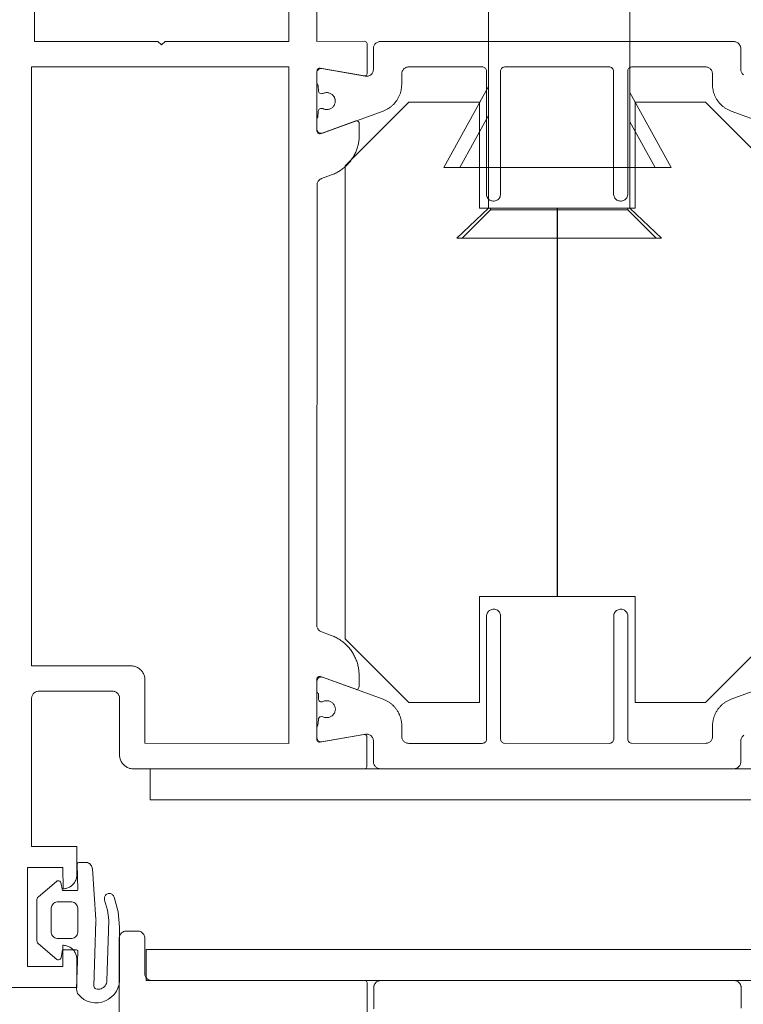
# Paper-space layout 'AD-02 DETAL MONTAŻU DRZWI' of a CAD drawing. Header units: millimetres. Extents: x 0 to 594, y 0 to 550.
# Tile 23 of 99: x 118 to 128, y 123 to 137. Entities that reach past the tile are written whole.
import ezdxf
from ezdxf.xclip import XClip

# ---------------------------------------------------------------- set-up
doc = ezdxf.new("R2010")
doc.units = ezdxf.units.MM
doc.header["$MEASUREMENT"] = 0
doc.header["$XCLIPFRAME"] = 0
doc.layers.add('A_stolarka_Nr_pióra__1', color=7, linetype='Continuous', lineweight=20)
doc.layers.add('A_stolarka_Nr_pióra__2', color=8, linetype='Continuous', lineweight=13)

# ---------------------------------------------------------------- blocks, each defined once
blk = doc.blocks.new('Rysunek_2_2', base_point=(-46914.584, -27095.2))
at = {"layer": 'A_stolarka_Nr_pióra__1', "color": 7, "linetype": 'Continuous', "lineweight": 20, "ltscale": 0.2, "flags": 128}
for points in [[(117.984, 137.408), (117.984, 136.808), (119.733, 136.808), (119.783, 136.758), (119.833, 136.808), (121.584, 136.808), (121.584, 137.408)], [(121.984, 137.808), (121.984, 136.808), (122.655, 136.809), (122.665, 136.808), (122.675, 136.803), (122.684, 136.797), (122.69, 136.788), (122.694, 136.778), (122.695, 136.36), (122.694, 136.35), (122.69, 136.34), (122.683, 136.332), (122.675, 136.325), (122.666, 136.321), (122.655, 136.32), (122.031, 136.429), (122.021, 136.43), (122.011, 136.428), (122.002, 136.423), (121.994, 136.416), (121.988, 136.407), (121.985, 136.397), (121.984, 136.377), (121.983, 136.367), (121.983, 136.227), (121.984, 136.217), (121.984, 135.71), (121.983, 135.7), (121.983, 135.566), (121.984, 135.556), (121.984, 135.539), (121.986, 135.527), (121.991, 135.517), (121.998, 135.508), (122.008, 135.502), (122.019, 135.499), (122.03, 135.499), (122.057, 135.508), (122.535, 135.682), (122.546, 135.682), (122.556, 135.68), (122.565, 135.676), (122.573, 135.669), (122.579, 135.66), (122.583, 135.65), (122.583, 135.481), (122.583, 135.465), (122.583, 135.449), (122.582, 135.434), (122.58, 135.418), (122.578, 135.403), (122.576, 135.388), (122.573, 135.372), (122.57, 135.357), (122.567, 135.342), (122.563, 135.327), (122.559, 135.312), (122.554, 135.297), (122.549, 135.282), (122.544, 135.267), (122.538, 135.253), (122.532, 135.239), (122.526, 135.224), (122.519, 135.21), (122.512, 135.197), (122.504, 135.183), (122.496, 135.17), (122.488, 135.156), (122.479, 135.143), (122.47, 135.131), (122.461, 135.118), (122.452, 135.106), (122.442, 135.094), (122.432, 135.082), (122.421, 135.071), (122.41, 135.059), (122.399, 135.048), (122.388, 135.038), (122.376, 135.027), (122.364, 135.017), (122.352, 135.008), (122.34, 134.998), (122.327, 134.989), (122.314, 134.981), (122.301, 134.972), (122.288, 134.964), (122.274, 134.956), (122.26, 134.949), (122.246, 134.942), (122.232, 134.935), (122.218, 134.929), (122.204, 134.923), (122.189, 134.918), (122.05, 134.867), (122.041, 134.863), (122.031, 134.858), (122.023, 134.852), (122.015, 134.845), (122.008, 134.838), (122.002, 134.829), (121.996, 134.821), (121.992, 134.811), (121.988, 134.801), (121.986, 134.791), (121.985, 134.781), (121.981, 128.541), (121.982, 128.531), (121.983, 128.52), (121.986, 128.51), (121.99, 128.501), (121.994, 128.491), (122, 128.483), (122.006, 128.474), (122.014, 128.467), (122.022, 128.46), (122.03, 128.455), (122.04, 128.45), (122.186, 128.396), (122.2, 128.391), (122.215, 128.385), (122.229, 128.379), (122.243, 128.372), (122.257, 128.365), (122.271, 128.357), (122.284, 128.35), (122.298, 128.342), (122.311, 128.333), (122.324, 128.324), (122.336, 128.315), (122.349, 128.306), (122.361, 128.296), (122.373, 128.286), (122.384, 128.276), (122.396, 128.265), (122.407, 128.254), (122.418, 128.243), (122.428, 128.231), (122.438, 128.219), (122.448, 128.207), (122.458, 128.195), (122.467, 128.182), (122.476, 128.17), (122.485, 128.157), (122.493, 128.143), (122.501, 128.13), (122.508, 128.116), (122.516, 128.102), (122.522, 128.088), (122.529, 128.074), (122.535, 128.06), (122.541, 128.045), (122.546, 128.031), (122.551, 128.016), (122.556, 128.001), (122.56, 127.986), (122.564, 127.971), (122.567, 127.956), (122.57, 127.94), (122.573, 127.925), (122.575, 127.909), (122.577, 127.894), (122.578, 127.878), (122.579, 127.863), (122.58, 127.847), (122.58, 127.832), (122.58, 127.672), (122.578, 127.661), (122.574, 127.651), (122.567, 127.642), (122.558, 127.636), (122.548, 127.632), (122.064, 127.804), (122.055, 127.807), (122.035, 127.813), (122.024, 127.815), (122.012, 127.814), (122.002, 127.81), (121.992, 127.803), (121.986, 127.794), (121.982, 127.783), (121.981, 126.924), (121.982, 126.914), (121.986, 126.904), (121.993, 126.896), (122.001, 126.89), (122.01, 126.886), (122.021, 126.884), (122.645, 126.994), (122.655, 126.994), (122.665, 126.992), (122.674, 126.987), (122.682, 126.98), (122.688, 126.971), (122.691, 126.962), (122.692, 126.545), (122.69, 126.535), (122.686, 126.525), (122.679, 126.516), (122.671, 126.51), (122.661, 126.506), (119.389, 126.506), (119.376, 126.507), (119.363, 126.508), (119.349, 126.51), (119.336, 126.513), (119.324, 126.517), (119.311, 126.522), (119.299, 126.528), (119.287, 126.534), (119.276, 126.541), (119.265, 126.549), (119.255, 126.558), (119.245, 126.567), (119.237, 126.577), (119.228, 126.588), (119.221, 126.599), (119.214, 126.61), (119.208, 126.622), (119.203, 126.634), (119.198, 126.647), (119.195, 126.66), (119.192, 126.673), (119.19, 126.686), (119.189, 126.7), (119.189, 126.706), (119.189, 127.506), (119.188, 127.52), (119.187, 127.529), (119.184, 127.539), (119.18, 127.548), (119.175, 127.557), (119.168, 127.568), (119.159, 127.578), (119.151, 127.585), (119.14, 127.592), (119.131, 127.597), (119.122, 127.601), (119.112, 127.604), (119.103, 127.605), (119.093, 127.606), (118.045, 127.606), (118.035, 127.606), (118.025, 127.604), (118.015, 127.602), (118.006, 127.598), (117.997, 127.594), (117.988, 127.589), (117.98, 127.583), (117.973, 127.576), (117.966, 127.568), (117.961, 127.56), (117.956, 127.551), (117.952, 127.542), (117.948, 127.533), (117.946, 127.523), (117.945, 127.513), (117.945, 125.409), (118.585, 125.409), (118.585, 125.009), (118.584, 124.996), (118.583, 124.983), (118.581, 124.97), (118.578, 124.957), (118.574, 124.944), (118.569, 124.931), (118.563, 124.919), (118.557, 124.907), (118.55, 124.896), (118.542, 124.885), (118.533, 124.875), (118.524, 124.866), (118.514, 124.857), (118.504, 124.848), (118.493, 124.841), (118.481, 124.834), (118.469, 124.828), (118.457, 124.823), (118.444, 124.818), (118.431, 124.815), (118.418, 124.812), (118.405, 124.81), (118.392, 124.809), (118.385, 125.109), (117.885, 125.109), (117.885, 123.709), (118.385, 123.709), (118.385, 124.009), (118.398, 124.009), (118.412, 124.007), (118.425, 124.005), (118.438, 124.002), (118.451, 123.998), (118.463, 123.993), (118.475, 123.988), (118.487, 123.981), (118.498, 123.974), (118.509, 123.966), (118.519, 123.958), (118.529, 123.948), (118.538, 123.938), (118.546, 123.928), (118.553, 123.917), (118.56, 123.905), (118.566, 123.893), (118.572, 123.881), (118.576, 123.868), (118.579, 123.856), (118.582, 123.842), (118.584, 123.829), (118.585, 123.816), (118.585, 123.409), (117.635, 123.409)], [(117.984, 137.408), (117.984, 136.808), (119.733, 136.808), (119.783, 136.758), (119.833, 136.808), (121.584, 136.808), (121.584, 137.408)], [(121.984, 137.808), (121.984, 136.808), (122.655, 136.809), (122.665, 136.808), (122.675, 136.803), (122.684, 136.797), (122.69, 136.788), (122.694, 136.778), (122.695, 136.36), (122.694, 136.35), (122.69, 136.34), (122.683, 136.332), (122.675, 136.325), (122.666, 136.321), (122.655, 136.32), (122.031, 136.429), (122.021, 136.43), (122.011, 136.428), (122.002, 136.423), (121.994, 136.416), (121.988, 136.407), (121.985, 136.397), (121.984, 136.377), (121.983, 136.367), (121.983, 136.227), (121.984, 136.217), (121.984, 135.71), (121.983, 135.7), (121.983, 135.566), (121.984, 135.556), (121.984, 135.539), (121.986, 135.527), (121.991, 135.517), (121.998, 135.508), (122.008, 135.502), (122.019, 135.499), (122.03, 135.499), (122.057, 135.508), (122.535, 135.682), (122.546, 135.682), (122.556, 135.68), (122.565, 135.676), (122.573, 135.669), (122.579, 135.66), (122.583, 135.65), (122.583, 135.481), (122.583, 135.465), (122.583, 135.449), (122.582, 135.434), (122.58, 135.418), (122.578, 135.403), (122.576, 135.388), (122.573, 135.372), (122.57, 135.357), (122.567, 135.342), (122.563, 135.327), (122.559, 135.312), (122.554, 135.297), (122.549, 135.282), (122.544, 135.267), (122.538, 135.253), (122.532, 135.239), (122.526, 135.224), (122.519, 135.21), (122.512, 135.197), (122.504, 135.183), (122.496, 135.17), (122.488, 135.156), (122.479, 135.143), (122.47, 135.131), (122.461, 135.118), (122.452, 135.106), (122.442, 135.094), (122.432, 135.082), (122.421, 135.071), (122.41, 135.059), (122.399, 135.048), (122.388, 135.038), (122.376, 135.027), (122.364, 135.017), (122.352, 135.008), (122.34, 134.998), (122.327, 134.989), (122.314, 134.981), (122.301, 134.972), (122.288, 134.964), (122.274, 134.956), (122.26, 134.949), (122.246, 134.942), (122.232, 134.935), (122.218, 134.929), (122.204, 134.923), (122.189, 134.918), (122.05, 134.867), (122.041, 134.863), (122.031, 134.858), (122.023, 134.852), (122.015, 134.845), (122.008, 134.838), (122.002, 134.829), (121.996, 134.821), (121.992, 134.811), (121.988, 134.801), (121.986, 134.791), (121.985, 134.781), (121.981, 128.541), (121.982, 128.531), (121.983, 128.52), (121.986, 128.51), (121.99, 128.501), (121.994, 128.491), (122, 128.483), (122.006, 128.474), (122.014, 128.467), (122.022, 128.46), (122.03, 128.455), (122.04, 128.45), (122.186, 128.396), (122.2, 128.391), (122.215, 128.385), (122.229, 128.379), (122.243, 128.372), (122.257, 128.365), (122.271, 128.357), (122.284, 128.35), (122.298, 128.342), (122.311, 128.333), (122.324, 128.324), (122.336, 128.315), (122.349, 128.306), (122.361, 128.296), (122.373, 128.286), (122.384, 128.276), (122.396, 128.265), (122.407, 128.254), (122.418, 128.243), (122.428, 128.231), (122.438, 128.219), (122.448, 128.207), (122.458, 128.195), (122.467, 128.182), (122.476, 128.17), (122.485, 128.157), (122.493, 128.143), (122.501, 128.13), (122.508, 128.116), (122.516, 128.102), (122.522, 128.088), (122.529, 128.074), (122.535, 128.06), (122.541, 128.045), (122.546, 128.031), (122.551, 128.016), (122.556, 128.001), (122.56, 127.986), (122.564, 127.971), (122.567, 127.956), (122.57, 127.94), (122.573, 127.925), (122.575, 127.909), (122.577, 127.894), (122.578, 127.878), (122.579, 127.863), (122.58, 127.847), (122.58, 127.832), (122.58, 127.672), (122.578, 127.661), (122.574, 127.651), (122.567, 127.642), (122.558, 127.636), (122.548, 127.632), (122.064, 127.804), (122.055, 127.807), (122.035, 127.813), (122.024, 127.815), (122.012, 127.814), (122.002, 127.81), (121.992, 127.803), (121.986, 127.794), (121.982, 127.783), (121.981, 126.924), (121.982, 126.914), (121.986, 126.904), (121.993, 126.896), (122.001, 126.89), (122.01, 126.886), (122.021, 126.884), (122.645, 126.994), (122.655, 126.994), (122.665, 126.992), (122.674, 126.987), (122.682, 126.98), (122.688, 126.971), (122.691, 126.962), (122.692, 126.545), (122.69, 126.535), (122.686, 126.525), (122.679, 126.516), (122.671, 126.51), (122.661, 126.506), (119.389, 126.506), (119.376, 126.507), (119.363, 126.508), (119.349, 126.51), (119.336, 126.513), (119.324, 126.517), (119.311, 126.522), (119.299, 126.528), (119.287, 126.534), (119.276, 126.541), (119.265, 126.549), (119.255, 126.558), (119.245, 126.567), (119.237, 126.577), (119.228, 126.588), (119.221, 126.599), (119.214, 126.61), (119.208, 126.622), (119.203, 126.634), (119.198, 126.647), (119.195, 126.66), (119.192, 126.673), (119.19, 126.686), (119.189, 126.7), (119.189, 126.706), (119.189, 127.506), (119.188, 127.52), (119.187, 127.529), (119.184, 127.539), (119.18, 127.548), (119.175, 127.557), (119.168, 127.568), (119.159, 127.578), (119.151, 127.585), (119.14, 127.592), (119.131, 127.597), (119.122, 127.601), (119.112, 127.604), (119.103, 127.605), (119.093, 127.606), (118.045, 127.606), (118.035, 127.606), (118.025, 127.604), (118.015, 127.602), (118.006, 127.598), (117.997, 127.594), (117.988, 127.589), (117.98, 127.583), (117.973, 127.576), (117.966, 127.568), (117.961, 127.56), (117.956, 127.551), (117.952, 127.542), (117.948, 127.533), (117.946, 127.523), (117.945, 127.513), (117.945, 125.409), (118.585, 125.409), (118.585, 125.009), (118.584, 124.996), (118.583, 124.983), (118.581, 124.97), (118.578, 124.957), (118.574, 124.944), (118.569, 124.931), (118.563, 124.919), (118.557, 124.907), (118.55, 124.896), (118.542, 124.885), (118.533, 124.875), (118.524, 124.866), (118.514, 124.857), (118.504, 124.848), (118.493, 124.841), (118.481, 124.834), (118.469, 124.828), (118.457, 124.823), (118.444, 124.818), (118.431, 124.815), (118.418, 124.812), (118.405, 124.81), (118.392, 124.809), (118.385, 125.109), (117.885, 125.109), (117.885, 123.709), (118.385, 123.709), (118.385, 124.009), (118.398, 124.009), (118.412, 124.007), (118.425, 124.005), (118.438, 124.002), (118.451, 123.998), (118.463, 123.993), (118.475, 123.988), (118.487, 123.981), (118.498, 123.974), (118.509, 123.966), (118.519, 123.958), (118.529, 123.948), (118.538, 123.938), (118.546, 123.928), (118.553, 123.917), (118.56, 123.905), (118.566, 123.893), (118.572, 123.881), (118.576, 123.868), (118.579, 123.856), (118.582, 123.842), (118.584, 123.829), (118.585, 123.816), (118.585, 123.409), (117.635, 123.409)], [(128.707, 135.508), (127.846, 135.822), (127.836, 135.825), (127.827, 135.829), (127.817, 135.833), (127.808, 135.838), (127.799, 135.843), (127.789, 135.847), (127.78, 135.853), (127.772, 135.858), (127.763, 135.864), (127.754, 135.869), (127.746, 135.875), (127.737, 135.882), (127.729, 135.888), (127.721, 135.895), (127.714, 135.902), (127.706, 135.909), (127.699, 135.916), (127.691, 135.924), (127.684, 135.931), (127.678, 135.939), (127.671, 135.947), (127.665, 135.956), (127.658, 135.964), (127.652, 135.972), (127.647, 135.981), (127.641, 135.99), (127.636, 135.999), (127.631, 136.008), (127.626, 136.017), (127.621, 136.026), (127.617, 136.036), (127.613, 136.045), (127.609, 136.055), (127.606, 136.065), (127.602, 136.075), (127.599, 136.085), (127.596, 136.095), (127.594, 136.105), (127.592, 136.115), (127.59, 136.125), (127.588, 136.135), (127.586, 136.146), (127.585, 136.156), (127.584, 136.166), (127.584, 136.177), (127.583, 136.187), (127.583, 136.198), (127.583, 136.346), (127.582, 136.356), (127.58, 136.369), (127.576, 136.382), (127.572, 136.391), (127.567, 136.4), (127.561, 136.408), (127.555, 136.416), (127.548, 136.422), (127.54, 136.429), (127.531, 136.434), (127.522, 136.438), (127.513, 136.442), (127.503, 136.444), (127.493, 136.446), (127.483, 136.446), (126.443, 136.446), (126.433, 136.445), (126.423, 136.443), (126.412, 136.438), (126.403, 136.431), (126.396, 136.423), (126.39, 136.415), (126.386, 136.406), (126.384, 136.394), (126.383, 134.646), (126.382, 134.633), (126.379, 134.62), (126.375, 134.607), (126.369, 134.595), (126.361, 134.584), (126.353, 134.574), (126.342, 134.566), (126.331, 134.558), (126.319, 134.553), (126.306, 134.549), (126.293, 134.547), (126.28, 134.546), (126.266, 134.548), (126.253, 134.551), (126.241, 134.555), (126.229, 134.562), (126.218, 134.57), (126.209, 134.579), (126.201, 134.59), (126.194, 134.601), (126.189, 134.613), (126.185, 134.626), (126.183, 134.639), (126.183, 136.386), (126.182, 136.398), (126.179, 136.408), (126.174, 136.418), (126.167, 136.426), (126.16, 136.433), (126.152, 136.439), (126.141, 136.443), (126.131, 136.446), (124.643, 136.446), (124.633, 136.445), (124.623, 136.443), (124.612, 136.438), (124.603, 136.431), (124.596, 136.423), (124.59, 136.415), (124.586, 136.406), (124.584, 136.394), (124.583, 134.646), (124.582, 134.633), (124.579, 134.62), (124.575, 134.607), (124.569, 134.595), (124.561, 134.584), (124.553, 134.574), (124.542, 134.566), (124.531, 134.558), (124.519, 134.553), (124.506, 134.549), (124.493, 134.547), (124.48, 134.546), (124.466, 134.548), (124.453, 134.551), (124.441, 134.555), (124.429, 134.562), (124.418, 134.57), (124.409, 134.579), (124.401, 134.59), (124.394, 134.601), (124.389, 134.613), (124.385, 134.626), (124.383, 134.639), (124.383, 136.386), (124.382, 136.398), (124.379, 136.408), (124.374, 136.418), (124.367, 136.426), (124.36, 136.433), (124.352, 136.439), (124.341, 136.443), (124.331, 136.446), (123.283, 136.446), (123.273, 136.446), (123.263, 136.444), (123.253, 136.442), (123.244, 136.438), (123.235, 136.434), (123.226, 136.429), (123.218, 136.422), (123.211, 136.416), (123.202, 136.405), (123.197, 136.397), (123.192, 136.388), (123.189, 136.379), (123.185, 136.366), (123.183, 136.353), (123.183, 136.198), (123.183, 136.187), (123.182, 136.177), (123.182, 136.166), (123.181, 136.156), (123.18, 136.146), (123.178, 136.135), (123.176, 136.125), (123.174, 136.115), (123.172, 136.105), (123.17, 136.095), (123.167, 136.085), (123.164, 136.075), (123.16, 136.065), (123.157, 136.055), (123.153, 136.045), (123.149, 136.036), (123.145, 136.026), (123.14, 136.017), (123.135, 136.008), (123.13, 135.999), (123.125, 135.99), (123.119, 135.981), (123.114, 135.972), (123.108, 135.964), (123.101, 135.956), (123.095, 135.947), (123.088, 135.939), (123.082, 135.931), (123.075, 135.924), (123.067, 135.916), (123.06, 135.909), (123.052, 135.902), (123.045, 135.895), (123.037, 135.888), (123.029, 135.882), (123.02, 135.875), (123.012, 135.869), (123.003, 135.864), (122.994, 135.858), (122.986, 135.853), (122.977, 135.847), (122.967, 135.843), (122.958, 135.838), (122.949, 135.833), (122.939, 135.829), (122.93, 135.825), (122.92, 135.822), (122.064, 135.51), (122.052, 135.507), (122.039, 135.507), (122.027, 135.508), (122.016, 135.513), (122.006, 135.519), (121.997, 135.528), (121.99, 135.538), (121.985, 135.549), (121.983, 135.562), (121.983, 135.697), (121.984, 135.708), (121.987, 135.718), (121.991, 135.728), (121.998, 135.737), (122.003, 135.817), (122.004, 135.828), (122.009, 135.837), (122.015, 135.846), (122.024, 135.852), (122.034, 135.856), (122.055, 135.857), (122.065, 135.856), (122.082, 135.849), (122.091, 135.846), (122.101, 135.844), (122.112, 135.843), (122.122, 135.842), (122.132, 135.842), (122.142, 135.844), (122.152, 135.846), (122.162, 135.849), (122.172, 135.852), (122.181, 135.857), (122.19, 135.862), (122.198, 135.868), (122.206, 135.875), (122.213, 135.882), (122.219, 135.89), (122.225, 135.899), (122.23, 135.908), (122.234, 135.917), (122.238, 135.927), (122.24, 135.937), (122.242, 135.947), (122.243, 135.957), (122.243, 135.967), (122.242, 135.977), (122.24, 135.988), (122.238, 135.997), (122.234, 136.007), (122.23, 136.016), (122.225, 136.025), (122.219, 136.034), (122.213, 136.042), (122.206, 136.049), (122.198, 136.056), (122.19, 136.062), (122.181, 136.067), (122.172, 136.072), (122.162, 136.076), (122.152, 136.079), (122.142, 136.081), (122.132, 136.082), (122.122, 136.082), (122.112, 136.082), (122.101, 136.08), (122.091, 136.078), (122.082, 136.075), (122.072, 136.071), (122.063, 136.068), (122.043, 136.067), (122.032, 136.069), (122.023, 136.073), (122.014, 136.079), (122.008, 136.088), (122.004, 136.098), (122.003, 136.182), (121.996, 136.19), (121.99, 136.199), (121.986, 136.209), (121.983, 136.219), (121.983, 136.364), (121.984, 136.375), (121.987, 136.386), (121.992, 136.396), (121.999, 136.405), (122.007, 136.412), (122.017, 136.418), (122.027, 136.422), (122.038, 136.424), (122.049, 136.424), (122.666, 136.315), (122.677, 136.314), (122.688, 136.314), (122.699, 136.315), (122.71, 136.317), (122.72, 136.321), (122.73, 136.326), (122.74, 136.332), (122.749, 136.338), (122.757, 136.346), (122.764, 136.355), (122.77, 136.364), (122.775, 136.374), (122.779, 136.385), (122.781, 136.395), (122.783, 136.406), (122.783, 136.706), (122.784, 136.719), (122.786, 136.729), (122.789, 136.739), (122.792, 136.748), (122.797, 136.757), (122.805, 136.768), (122.811, 136.776), (122.818, 136.783), (122.826, 136.789), (122.835, 136.794), (122.847, 136.799), (122.857, 136.803), (122.866, 136.805), (122.876, 136.806), (127.883, 136.806), (127.893, 136.806), (127.903, 136.804), (127.913, 136.802), (127.922, 136.798), (127.934, 136.792), (127.942, 136.787), (127.95, 136.78), (127.959, 136.771), (127.965, 136.763), (127.972, 136.751), (127.977, 136.739), (127.98, 136.729), (127.982, 136.719), (127.983, 136.706), (127.983, 136.414), (127.984, 136.403), (127.985, 136.392), (127.989, 136.381), (127.993, 136.371), (127.998, 136.361), (128.005, 136.352), (128.012, 136.343), (128.02, 136.336)], [(128.027, 126.983), (128.018, 126.976), (128.01, 126.968), (128.003, 126.959), (127.997, 126.95), (127.992, 126.94), (127.988, 126.93), (127.985, 126.919), (127.984, 126.908), (127.984, 126.608), (127.983, 126.595), (127.981, 126.585), (127.978, 126.575), (127.974, 126.566), (127.968, 126.554), (127.96, 126.543), (127.953, 126.536), (127.943, 126.528), (127.935, 126.522), (127.923, 126.516), (127.913, 126.512), (127.904, 126.51), (127.894, 126.509), (127.884, 126.508), (122.884, 126.508), (122.874, 126.509), (122.864, 126.51), (122.854, 126.512), (122.845, 126.516), (122.833, 126.522), (122.824, 126.528), (122.817, 126.534), (122.81, 126.541), (122.801, 126.551), (122.795, 126.563), (122.789, 126.575), (122.786, 126.585), (122.785, 126.595), (122.784, 126.608), (122.784, 126.9), (122.783, 126.911), (122.781, 126.922), (122.778, 126.933), (122.774, 126.943), (122.769, 126.953), (122.762, 126.962), (122.755, 126.971), (122.747, 126.978), (122.738, 126.985), (122.728, 126.99), (122.718, 126.994), (122.707, 126.998), (122.696, 127), (122.685, 127), (122.674, 127), (122.054, 126.891), (122.043, 126.89), (122.032, 126.891), (122.021, 126.894), (122.011, 126.899), (122.003, 126.906), (121.995, 126.915), (121.99, 126.924), (121.986, 126.935), (121.984, 126.945), (121.984, 127.087), (121.985, 127.098), (121.988, 127.108), (121.992, 127.118), (121.998, 127.127), (122.004, 127.207), (122.005, 127.218), (122.009, 127.227), (122.016, 127.236), (122.025, 127.242), (122.034, 127.246), (122.056, 127.247), (122.066, 127.246), (122.083, 127.239), (122.092, 127.236), (122.102, 127.234), (122.112, 127.233), (122.123, 127.232), (122.133, 127.232), (122.143, 127.234), (122.153, 127.236), (122.163, 127.239), (122.172, 127.242), (122.182, 127.247), (122.19, 127.252), (122.199, 127.258), (122.206, 127.265), (122.214, 127.272), (122.22, 127.28), (122.226, 127.289), (122.231, 127.298), (122.235, 127.307), (122.238, 127.317), (122.241, 127.327), (122.243, 127.337), (122.244, 127.347), (122.244, 127.357), (122.243, 127.367), (122.241, 127.377), (122.238, 127.387), (122.235, 127.397), (122.231, 127.406), (122.226, 127.415), (122.22, 127.424), (122.214, 127.432), (122.206, 127.439), (122.199, 127.446), (122.19, 127.452), (122.182, 127.457), (122.172, 127.462), (122.163, 127.466), (122.153, 127.468), (122.143, 127.47), (122.133, 127.472), (122.123, 127.472), (122.112, 127.471), (122.102, 127.47), (122.092, 127.468), (122.083, 127.465), (122.073, 127.461), (122.064, 127.458), (122.044, 127.457), (122.033, 127.458), (122.023, 127.463), (122.015, 127.469), (122.009, 127.478), (122.005, 127.488), (122.004, 127.572), (121.996, 127.58), (121.991, 127.589), (121.987, 127.599), (121.984, 127.609), (121.984, 127.748), (121.985, 127.76), (121.989, 127.772), (121.995, 127.782), (122.003, 127.791), (122.012, 127.799), (122.023, 127.804), (122.035, 127.807), (122.048, 127.808), (122.06, 127.806), (122.921, 127.492), (122.93, 127.489), (122.94, 127.485), (122.949, 127.481), (122.959, 127.476), (122.968, 127.472), (122.977, 127.467), (122.986, 127.462), (122.995, 127.456), (123.004, 127.45), (123.013, 127.445), (123.021, 127.439), (123.029, 127.432), (123.037, 127.426), (123.045, 127.419), (123.053, 127.412), (123.061, 127.405), (123.068, 127.398), (123.075, 127.39), (123.082, 127.383), (123.089, 127.375), (123.096, 127.367), (123.102, 127.359), (123.108, 127.35), (123.114, 127.342), (123.12, 127.333), (123.126, 127.324), (123.131, 127.315), (123.136, 127.306), (123.141, 127.297), (123.145, 127.288), (123.15, 127.278), (123.154, 127.269), (123.158, 127.259), (123.161, 127.249), (123.164, 127.239), (123.168, 127.229), (123.17, 127.219), (123.173, 127.209), (123.175, 127.199), (123.177, 127.189), (123.179, 127.179), (123.18, 127.168), (123.182, 127.158), (123.183, 127.148), (123.183, 127.137), (123.184, 127.127), (123.184, 127.117), (123.184, 126.968), (123.184, 126.958), (123.186, 126.945), (123.19, 126.932), (123.195, 126.923), (123.199, 126.914), (123.205, 126.906), (123.212, 126.899), (123.219, 126.892), (123.227, 126.886), (123.236, 126.88), (123.245, 126.876), (123.254, 126.873), (123.264, 126.87), (123.274, 126.869), (123.284, 126.868), (124.324, 126.868), (124.334, 126.869), (124.343, 126.871), (124.354, 126.876), (124.364, 126.884), (124.372, 126.892), (124.378, 126.903), (124.382, 126.914), (124.384, 126.926), (124.384, 128.668), (124.385, 128.681), (124.387, 128.694), (124.392, 128.707), (124.398, 128.719), (124.405, 128.73), (124.414, 128.74), (124.424, 128.749), (124.436, 128.756), (124.448, 128.761), (124.461, 128.765), (124.474, 128.768), (124.487, 128.768), (124.5, 128.767), (124.513, 128.764), (124.526, 128.759), (124.538, 128.752), (124.548, 128.744), (124.558, 128.735), (124.566, 128.725), (124.573, 128.713), (124.578, 128.701), (124.582, 128.688), (124.584, 128.675), (124.584, 126.928), (124.585, 126.916), (124.588, 126.906), (124.593, 126.896), (124.599, 126.888), (124.607, 126.881), (124.615, 126.875), (124.626, 126.871), (124.636, 126.869), (126.124, 126.868), (126.134, 126.869), (126.143, 126.871), (126.154, 126.876), (126.164, 126.884), (126.172, 126.892), (126.178, 126.903), (126.182, 126.914), (126.184, 126.926), (126.184, 128.668), (126.185, 128.681), (126.187, 128.694), (126.192, 128.707), (126.198, 128.719), (126.205, 128.73), (126.214, 128.74), (126.224, 128.749), (126.236, 128.756), (126.248, 128.761), (126.261, 128.765), (126.274, 128.768), (126.287, 128.768), (126.3, 128.767), (126.313, 128.764), (126.326, 128.759), (126.338, 128.752), (126.348, 128.744), (126.358, 128.735), (126.366, 128.725), (126.373, 128.713), (126.378, 128.701), (126.382, 128.688), (126.384, 128.675), (126.384, 126.928), (126.385, 126.916), (126.388, 126.906), (126.393, 126.896), (126.399, 126.888), (126.407, 126.881), (126.415, 126.875), (126.426, 126.871), (126.436, 126.869), (127.484, 126.868), (127.494, 126.869), (127.504, 126.87), (127.513, 126.873), (127.523, 126.876), (127.532, 126.88), (127.54, 126.886), (127.548, 126.892), (127.556, 126.899), (127.562, 126.906), (127.568, 126.914), (127.573, 126.923), (127.577, 126.932), (127.581, 126.945), (127.583, 126.955), (127.584, 126.965), (127.584, 127.117), (127.584, 127.127), (127.584, 127.137), (127.585, 127.148), (127.586, 127.158), (127.587, 127.168), (127.589, 127.179), (127.59, 127.189), (127.592, 127.199), (127.595, 127.209), (127.597, 127.219), (127.6, 127.229), (127.603, 127.239), (127.606, 127.249), (127.61, 127.259), (127.614, 127.269), (127.618, 127.278), (127.622, 127.288), (127.627, 127.297), (127.632, 127.306), (127.637, 127.315), (127.642, 127.324), (127.647, 127.333), (127.653, 127.342), (127.659, 127.35), (127.665, 127.359), (127.672, 127.367), (127.678, 127.375), (127.685, 127.383), (127.692, 127.39), (127.699, 127.398), (127.707, 127.405), (127.714, 127.412), (127.722, 127.419), (127.73, 127.426), (127.738, 127.432), (127.746, 127.439), (127.755, 127.445), (127.764, 127.45), (127.772, 127.456), (127.781, 127.462), (127.79, 127.467), (127.799, 127.472), (127.809, 127.476), (127.818, 127.481), (127.828, 127.485), (127.837, 127.489), (127.847, 127.492), (128.703, 127.804)], [(119.185, 122.504), (119.186, 124.111), (119.186, 124.121), (119.188, 124.134), (119.192, 124.147), (119.196, 124.156), (119.201, 124.165), (119.207, 124.173), (119.216, 124.183), (119.224, 124.19), (119.235, 124.197), (119.243, 124.202), (119.253, 124.205), (119.262, 124.208), (119.272, 124.21), (119.282, 124.211), (119.446, 124.211), (119.459, 124.21), (119.472, 124.208), (119.484, 124.203), (119.496, 124.198), (119.507, 124.19), (119.516, 124.182), (119.525, 124.172), (119.532, 124.161), (119.538, 124.149), (119.542, 124.136), (119.545, 124.123), (119.545, 123.611), (119.546, 123.598), (119.548, 123.588), (119.551, 123.578), (119.555, 123.569), (119.561, 123.557), (119.569, 123.546), (119.576, 123.539), (119.586, 123.531), (119.595, 123.525), (119.603, 123.52), (119.613, 123.517), (119.622, 123.514), (119.632, 123.512), (119.642, 123.511), (122.655, 123.512), (122.666, 123.51), (122.676, 123.506), (122.684, 123.499), (122.69, 123.491), (122.694, 123.481), (122.695, 123.063)], [(119.185, 122.504), (119.186, 124.111), (119.186, 124.121), (119.188, 124.134), (119.192, 124.147), (119.196, 124.156), (119.201, 124.165), (119.207, 124.173), (119.216, 124.183), (119.224, 124.19), (119.235, 124.197), (119.243, 124.202), (119.253, 124.205), (119.262, 124.208), (119.272, 124.21), (119.282, 124.211), (119.446, 124.211), (119.459, 124.21), (119.472, 124.208), (119.484, 124.203), (119.496, 124.198), (119.507, 124.19), (119.516, 124.182), (119.525, 124.172), (119.532, 124.161), (119.538, 124.149), (119.542, 124.136), (119.545, 124.123), (119.545, 123.611), (119.546, 123.598), (119.548, 123.588), (119.551, 123.578), (119.555, 123.569), (119.561, 123.557), (119.569, 123.546), (119.576, 123.539), (119.586, 123.531), (119.595, 123.525), (119.603, 123.52), (119.613, 123.517), (119.622, 123.514), (119.632, 123.512), (119.642, 123.511), (122.655, 123.512), (122.666, 123.51), (122.676, 123.506), (122.684, 123.499), (122.69, 123.491), (122.694, 123.481), (122.695, 123.063)], [(122.787, 123.109), (122.788, 123.409), (122.789, 123.423), (122.79, 123.432), (122.793, 123.442), (122.797, 123.451), (122.803, 123.463), (122.811, 123.474), (122.818, 123.481), (122.828, 123.49), (122.837, 123.495), (122.849, 123.501), (122.858, 123.505), (122.868, 123.507), (122.878, 123.509), (122.888, 123.509), (127.888, 123.509), (127.898, 123.509), (127.908, 123.507), (127.917, 123.505), (127.927, 123.501), (127.939, 123.495), (127.947, 123.49), (127.955, 123.483), (127.962, 123.476), (127.97, 123.466), (127.977, 123.454), (127.982, 123.442), (127.985, 123.432), (127.987, 123.423), (127.988, 123.409), (127.988, 123.117)]]:
    blk.add_lwpolyline(points, dxfattribs=at)
for points in [[(121.584, 136.448), (121.584, 126.867), (119.549, 126.872), (119.549, 127.766), (119.549, 127.78), (119.547, 127.793), (119.545, 127.806), (119.542, 127.819), (119.538, 127.832), (119.533, 127.844), (119.528, 127.856), (119.521, 127.868), (119.514, 127.879), (119.506, 127.89), (119.498, 127.9), (119.488, 127.91), (119.478, 127.919), (119.468, 127.927), (119.457, 127.935), (119.445, 127.942), (119.433, 127.948), (119.421, 127.953), (119.409, 127.957), (119.396, 127.961), (119.383, 127.963), (119.369, 127.965), (119.356, 127.966), (117.944, 127.966), (117.944, 136.448)], [(121.584, 136.448), (121.584, 126.867), (119.549, 126.872), (119.549, 127.766), (119.549, 127.78), (119.547, 127.793), (119.545, 127.806), (119.542, 127.819), (119.538, 127.832), (119.533, 127.844), (119.528, 127.856), (119.521, 127.868), (119.514, 127.879), (119.506, 127.89), (119.498, 127.9), (119.488, 127.91), (119.478, 127.919), (119.468, 127.927), (119.457, 127.935), (119.445, 127.942), (119.433, 127.948), (119.421, 127.953), (119.409, 127.957), (119.396, 127.961), (119.383, 127.963), (119.369, 127.965), (119.356, 127.966), (117.944, 127.966), (117.944, 136.448)], [(125.384, 134.448), (124.285, 134.448), (124.285, 135.948), (123.285, 135.948), (122.384, 135.048), (122.385, 128.348), (123.285, 127.448), (124.285, 127.448), (124.285, 128.948), (125.385, 128.948)], [(125.384, 134.448), (124.285, 134.448), (124.285, 135.948), (123.285, 135.948), (122.384, 135.048), (122.385, 128.348), (123.285, 127.448), (124.285, 127.448), (124.285, 128.948), (125.385, 128.948)], [(125.388, 134.448), (126.487, 134.448), (126.487, 135.948), (127.486, 135.948), (128.387, 135.048), (128.387, 128.348), (127.486, 127.448), (126.487, 127.448), (126.487, 128.948), (125.387, 128.948)], [(125.388, 134.448), (126.487, 134.448), (126.487, 135.948), (127.486, 135.948), (128.387, 135.048), (128.387, 128.348), (127.486, 127.448), (126.487, 127.448), (126.487, 128.948), (125.387, 128.948)], [(131.225, 126.068), (131.225, 126.509), (119.624, 126.509), (119.624, 126.068)], [(131.225, 126.068), (131.225, 126.509), (119.624, 126.509), (119.624, 126.068)], [(118.58, 123.943), (118.38, 123.943), (118.361, 123.836), (118.357, 123.824), (118.349, 123.814), (118.339, 123.807), (118.326, 123.804), (118.313, 123.804), (118.301, 123.809), (118.041, 124.03), (118.03, 124.043), (118.023, 124.059), (118.02, 124.076), (118.02, 124.651), (118.023, 124.668), (118.03, 124.684), (118.041, 124.697), (118.296, 124.914), (118.307, 124.921), (118.32, 124.923), (118.332, 124.922), (118.344, 124.917), (118.354, 124.908), (118.36, 124.897), (118.38, 124.783), (118.58, 124.783), (118.592, 124.787), (118.599, 124.798), (118.588, 125.152), (118.591, 125.166), (118.6, 125.177), (118.613, 125.183), (118.705, 125.183), (118.72, 125.182), (118.735, 125.179), (118.749, 125.173), (118.762, 125.166), (118.773, 125.157), (118.784, 125.145), (118.792, 125.133), (118.799, 125.12), (118.803, 125.105), (118.805, 125.09), (118.855, 124.374), (118.856, 124.363), (118.855, 124.353), (118.826, 123.431), (118.828, 123.418), (118.834, 123.406), (118.843, 123.397), (118.855, 123.392), (118.873, 123.388), (118.892, 123.387), (118.91, 123.388), (118.928, 123.393), (118.945, 123.401), (118.961, 123.41), (118.975, 123.423), (118.987, 123.437), (118.996, 123.453), (119.003, 123.47), (119.008, 123.488), (119.009, 123.507), (119.035, 124.218), (119.036, 124.364), (119.017, 124.508), (118.978, 124.649), (118.975, 124.659), (118.974, 124.67), (118.974, 124.681), (118.976, 124.691), (118.979, 124.701), (118.984, 124.711), (118.991, 124.72), (118.999, 124.727), (119.007, 124.733), (119.017, 124.738), (119.027, 124.742), (119.038, 124.743), (119.049, 124.743), (119.059, 124.742), (119.07, 124.738), (119.079, 124.734), (119.088, 124.727), (119.096, 124.72), (119.102, 124.711), (119.108, 124.702), (119.111, 124.692), (119.169, 124.482), (119.189, 124.266), (119.189, 123.507), (119.182, 123.455), (119.167, 123.404), (119.144, 123.357), (119.114, 123.314), (119.077, 123.277), (119.035, 123.245), (118.989, 123.221), (118.939, 123.204), (118.887, 123.195), (118.835, 123.195), (118.783, 123.203), (118.733, 123.219), (118.686, 123.242), (118.644, 123.273), (118.607, 123.31), (118.595, 123.327), (118.587, 123.346), (118.583, 123.367), (118.582, 123.387), (118.6, 123.923), (118.597, 123.935), (118.587, 123.942)], [(118.5, 124.103), (118.32, 124.103), (118.305, 124.105), (118.289, 124.108), (118.275, 124.114), (118.261, 124.123), (118.249, 124.133), (118.239, 124.145), (118.231, 124.158), (118.225, 124.172), (118.221, 124.188), (118.22, 124.203), (118.22, 124.523), (118.221, 124.539), (118.225, 124.554), (118.231, 124.569), (118.239, 124.582), (118.249, 124.594), (118.261, 124.604), (118.275, 124.613), (118.289, 124.618), (118.305, 124.622), (118.32, 124.623), (118.5, 124.623), (118.516, 124.622), (118.531, 124.618), (118.546, 124.613), (118.559, 124.604), (118.571, 124.594), (118.581, 124.582), (118.589, 124.569), (118.595, 124.554), (118.599, 124.539), (118.6, 124.523), (118.6, 124.203), (118.599, 124.188), (118.595, 124.172), (118.589, 124.158), (118.581, 124.145), (118.571, 124.133), (118.559, 124.123), (118.546, 124.114), (118.531, 124.108), (118.516, 124.105)], [(118.5, 124.103), (118.32, 124.103), (118.305, 124.105), (118.289, 124.108), (118.275, 124.114), (118.261, 124.123), (118.249, 124.133), (118.239, 124.145), (118.231, 124.158), (118.225, 124.172), (118.221, 124.188), (118.22, 124.203), (118.22, 124.523), (118.221, 124.539), (118.225, 124.554), (118.231, 124.569), (118.239, 124.582), (118.249, 124.594), (118.261, 124.604), (118.275, 124.613), (118.289, 124.618), (118.305, 124.622), (118.32, 124.623), (118.5, 124.623), (118.516, 124.622), (118.531, 124.618), (118.546, 124.613), (118.559, 124.604), (118.571, 124.594), (118.581, 124.582), (118.589, 124.569), (118.595, 124.554), (118.599, 124.539), (118.6, 124.523), (118.6, 124.203), (118.599, 124.188), (118.595, 124.172), (118.589, 124.158), (118.581, 124.145), (118.571, 124.133), (118.559, 124.123), (118.546, 124.114), (118.531, 124.108), (118.516, 124.105)], [(119.565, 123.949), (119.565, 123.508), (131.165, 123.508), (131.165, 123.949)], [(119.565, 123.949), (119.565, 123.508), (131.165, 123.508), (131.165, 123.949)]]:
    blk.add_lwpolyline(points, close=True, dxfattribs=at)
at = {"layer": 'A_stolarka_Nr_pióra__2', "color": 8, "linetype": 'Continuous', "lineweight": 13, "ltscale": 0.2}
for p, q in [((124.412, 137.424), (124.412, 134.449)), ((126.412, 137.424), (126.412, 134.449)), ((124.412, 136.171), (123.778, 135.024)), ((126.998, 135.024), (126.412, 136.082)), ((124.412, 135.758), (124.006, 135.024)), ((126.769, 135.024), (126.412, 135.669)), ((126.998, 135.024), (123.778, 135.024)), ((123.964, 134.024), (124.412, 134.448)), ((124.44, 134.424), (124.04, 134.024)), ((124.412, 134.448), (126.412, 134.448)), ((124.44, 134.424), (124.44, 134.448)), ((126.384, 134.424), (124.44, 134.424)), ((126.384, 134.424), (126.384, 134.448)), ((126.784, 134.024), (126.384, 134.424)), ((126.412, 134.448), (126.861, 134.024)), ((126.861, 134.024), (123.964, 134.024))]:
    blk.add_line(p, q, dxfattribs=at)
at = {"layer": 'A_stolarka_Nr_pióra__2', "color": 8, "linetype": 'Continuous', "lineweight": 13, "ltscale": 0.2, "flags": 128}
for points in [[(128.707, 135.508), (127.846, 135.822), (127.836, 135.825), (127.827, 135.829), (127.817, 135.833), (127.808, 135.838), (127.799, 135.843), (127.789, 135.847), (127.78, 135.853), (127.772, 135.858), (127.763, 135.864), (127.754, 135.869), (127.746, 135.875), (127.737, 135.882), (127.729, 135.888), (127.721, 135.895), (127.714, 135.902), (127.706, 135.909), (127.699, 135.916), (127.691, 135.924), (127.684, 135.931), (127.678, 135.939), (127.671, 135.947), (127.665, 135.956), (127.658, 135.964), (127.652, 135.972), (127.647, 135.981), (127.641, 135.99), (127.636, 135.999), (127.631, 136.008), (127.626, 136.017), (127.621, 136.026), (127.617, 136.036), (127.613, 136.045), (127.609, 136.055), (127.606, 136.065), (127.602, 136.075), (127.599, 136.085), (127.596, 136.095), (127.594, 136.105), (127.592, 136.115), (127.59, 136.125), (127.588, 136.135), (127.586, 136.146), (127.585, 136.156), (127.584, 136.166), (127.584, 136.177), (127.583, 136.187), (127.583, 136.198), (127.583, 136.346), (127.582, 136.356), (127.58, 136.369), (127.576, 136.382), (127.572, 136.391), (127.567, 136.4), (127.561, 136.408), (127.555, 136.416), (127.548, 136.422), (127.54, 136.429), (127.531, 136.434), (127.522, 136.438), (127.513, 136.442), (127.503, 136.444), (127.493, 136.446), (127.483, 136.446), (126.443, 136.446), (126.433, 136.445), (126.423, 136.443), (126.412, 136.438), (126.403, 136.431), (126.396, 136.423), (126.39, 136.415), (126.386, 136.406), (126.384, 136.394), (126.383, 134.646), (126.382, 134.633), (126.379, 134.62), (126.375, 134.607), (126.369, 134.595), (126.361, 134.584), (126.353, 134.574), (126.342, 134.566), (126.331, 134.558), (126.319, 134.553), (126.306, 134.549), (126.293, 134.547), (126.28, 134.546), (126.266, 134.548), (126.253, 134.551), (126.241, 134.555), (126.229, 134.562), (126.218, 134.57), (126.209, 134.579), (126.201, 134.59), (126.194, 134.601), (126.189, 134.613), (126.185, 134.626), (126.183, 134.639), (126.183, 136.386), (126.182, 136.398), (126.179, 136.408), (126.174, 136.418), (126.167, 136.426), (126.16, 136.433), (126.152, 136.439), (126.141, 136.443), (126.131, 136.446), (124.643, 136.446), (124.633, 136.445), (124.623, 136.443), (124.612, 136.438), (124.603, 136.431), (124.596, 136.423), (124.59, 136.415), (124.586, 136.406), (124.584, 136.394), (124.583, 134.646), (124.582, 134.633), (124.579, 134.62), (124.575, 134.607), (124.569, 134.595), (124.561, 134.584), (124.553, 134.574), (124.542, 134.566), (124.531, 134.558), (124.519, 134.553), (124.506, 134.549), (124.493, 134.547), (124.48, 134.546), (124.466, 134.548), (124.453, 134.551), (124.441, 134.555), (124.429, 134.562), (124.418, 134.57), (124.409, 134.579), (124.401, 134.59), (124.394, 134.601), (124.389, 134.613), (124.385, 134.626), (124.383, 134.639), (124.383, 136.386), (124.382, 136.398), (124.379, 136.408), (124.374, 136.418), (124.367, 136.426), (124.36, 136.433), (124.352, 136.439), (124.341, 136.443), (124.331, 136.446), (123.283, 136.446), (123.273, 136.446), (123.263, 136.444), (123.253, 136.442), (123.244, 136.438), (123.235, 136.434), (123.226, 136.429), (123.218, 136.422), (123.211, 136.416), (123.202, 136.405), (123.197, 136.397), (123.192, 136.388), (123.189, 136.379), (123.185, 136.366), (123.183, 136.353), (123.183, 136.198), (123.183, 136.187), (123.182, 136.177), (123.182, 136.166), (123.181, 136.156), (123.18, 136.146), (123.178, 136.135), (123.176, 136.125), (123.174, 136.115), (123.172, 136.105), (123.17, 136.095), (123.167, 136.085), (123.164, 136.075), (123.16, 136.065), (123.157, 136.055), (123.153, 136.045), (123.149, 136.036), (123.145, 136.026), (123.14, 136.017), (123.135, 136.008), (123.13, 135.999), (123.125, 135.99), (123.119, 135.981), (123.114, 135.972), (123.108, 135.964), (123.101, 135.956), (123.095, 135.947), (123.088, 135.939), (123.082, 135.931), (123.075, 135.924), (123.067, 135.916), (123.06, 135.909), (123.052, 135.902), (123.045, 135.895), (123.037, 135.888), (123.029, 135.882), (123.02, 135.875), (123.012, 135.869), (123.003, 135.864), (122.994, 135.858), (122.986, 135.853), (122.977, 135.847), (122.967, 135.843), (122.958, 135.838), (122.949, 135.833), (122.939, 135.829), (122.93, 135.825), (122.92, 135.822), (122.064, 135.51), (122.052, 135.507), (122.039, 135.507), (122.027, 135.508), (122.016, 135.513), (122.006, 135.519), (121.997, 135.528), (121.99, 135.538), (121.985, 135.549), (121.983, 135.562), (121.983, 135.697), (121.984, 135.708), (121.987, 135.718), (121.991, 135.728), (121.998, 135.737), (122.003, 135.817), (122.004, 135.828), (122.009, 135.837), (122.015, 135.846), (122.024, 135.852), (122.034, 135.856), (122.055, 135.857), (122.065, 135.856), (122.082, 135.849), (122.091, 135.846), (122.101, 135.844), (122.112, 135.843), (122.122, 135.842), (122.132, 135.842), (122.142, 135.844), (122.152, 135.846), (122.162, 135.849), (122.172, 135.852), (122.181, 135.857), (122.19, 135.862), (122.198, 135.868), (122.206, 135.875), (122.213, 135.882), (122.219, 135.89), (122.225, 135.899), (122.23, 135.908), (122.234, 135.917), (122.238, 135.927), (122.24, 135.937), (122.242, 135.947), (122.243, 135.957), (122.243, 135.967), (122.242, 135.977), (122.24, 135.988), (122.238, 135.997), (122.234, 136.007), (122.23, 136.016), (122.225, 136.025), (122.219, 136.034), (122.213, 136.042), (122.206, 136.049), (122.198, 136.056), (122.19, 136.062), (122.181, 136.067), (122.172, 136.072), (122.162, 136.076), (122.152, 136.079), (122.142, 136.081), (122.132, 136.082), (122.122, 136.082), (122.112, 136.082), (122.101, 136.08), (122.091, 136.078), (122.082, 136.075), (122.072, 136.071), (122.063, 136.068), (122.043, 136.067), (122.032, 136.069), (122.023, 136.073), (122.014, 136.079), (122.008, 136.088), (122.004, 136.098), (122.003, 136.182), (121.996, 136.19), (121.99, 136.199), (121.986, 136.209), (121.983, 136.219), (121.983, 136.364), (121.984, 136.375), (121.987, 136.386), (121.992, 136.396), (121.999, 136.405), (122.007, 136.412), (122.017, 136.418), (122.027, 136.422), (122.038, 136.424), (122.049, 136.424), (122.666, 136.315), (122.677, 136.314), (122.688, 136.314), (122.699, 136.315), (122.71, 136.317), (122.72, 136.321), (122.73, 136.326), (122.74, 136.332), (122.749, 136.338), (122.757, 136.346), (122.764, 136.355), (122.77, 136.364), (122.775, 136.374), (122.779, 136.385), (122.781, 136.395), (122.783, 136.406), (122.783, 136.706), (122.784, 136.719), (122.786, 136.729), (122.789, 136.739), (122.792, 136.748), (122.797, 136.757), (122.805, 136.768), (122.811, 136.776), (122.818, 136.783), (122.826, 136.789), (122.835, 136.794), (122.847, 136.799), (122.857, 136.803), (122.866, 136.805), (122.876, 136.806), (127.883, 136.806), (127.893, 136.806), (127.903, 136.804), (127.913, 136.802), (127.922, 136.798), (127.934, 136.792), (127.942, 136.787), (127.95, 136.78), (127.959, 136.771), (127.965, 136.763), (127.972, 136.751), (127.977, 136.739), (127.98, 136.729), (127.982, 136.719), (127.983, 136.706), (127.983, 136.414), (127.984, 136.403), (127.985, 136.392), (127.989, 136.381), (127.993, 136.371), (127.998, 136.361), (128.005, 136.352), (128.012, 136.343), (128.02, 136.336)], [(128.027, 126.983), (128.018, 126.976), (128.01, 126.968), (128.003, 126.959), (127.997, 126.95), (127.992, 126.94), (127.988, 126.93), (127.985, 126.919), (127.984, 126.908), (127.984, 126.608), (127.983, 126.595), (127.981, 126.585), (127.978, 126.575), (127.974, 126.566), (127.968, 126.554), (127.96, 126.543), (127.953, 126.536), (127.943, 126.528), (127.935, 126.522), (127.923, 126.516), (127.913, 126.512), (127.904, 126.51), (127.894, 126.509), (127.884, 126.508), (122.884, 126.508), (122.874, 126.509), (122.864, 126.51), (122.854, 126.512), (122.845, 126.516), (122.833, 126.522), (122.824, 126.528), (122.817, 126.534), (122.81, 126.541), (122.801, 126.551), (122.795, 126.563), (122.789, 126.575), (122.786, 126.585), (122.785, 126.595), (122.784, 126.608), (122.784, 126.9), (122.783, 126.911), (122.781, 126.922), (122.778, 126.933), (122.774, 126.943), (122.769, 126.953), (122.762, 126.962), (122.755, 126.971), (122.747, 126.978), (122.738, 126.985), (122.728, 126.99), (122.718, 126.994), (122.707, 126.998), (122.696, 127), (122.685, 127), (122.674, 127), (122.054, 126.891), (122.043, 126.89), (122.032, 126.891), (122.021, 126.894), (122.011, 126.899), (122.003, 126.906), (121.995, 126.915), (121.99, 126.924), (121.986, 126.935), (121.984, 126.945), (121.984, 127.087), (121.985, 127.098), (121.988, 127.108), (121.992, 127.118), (121.998, 127.127), (122.004, 127.207), (122.005, 127.218), (122.009, 127.227), (122.016, 127.236), (122.025, 127.242), (122.034, 127.246), (122.056, 127.247), (122.066, 127.246), (122.083, 127.239), (122.092, 127.236), (122.102, 127.234), (122.112, 127.233), (122.123, 127.232), (122.133, 127.232), (122.143, 127.234), (122.153, 127.236), (122.163, 127.239), (122.172, 127.242), (122.182, 127.247), (122.19, 127.252), (122.199, 127.258), (122.206, 127.265), (122.214, 127.272), (122.22, 127.28), (122.226, 127.289), (122.231, 127.298), (122.235, 127.307), (122.238, 127.317), (122.241, 127.327), (122.243, 127.337), (122.244, 127.347), (122.244, 127.357), (122.243, 127.367), (122.241, 127.377), (122.238, 127.387), (122.235, 127.397), (122.231, 127.406), (122.226, 127.415), (122.22, 127.424), (122.214, 127.432), (122.206, 127.439), (122.199, 127.446), (122.19, 127.452), (122.182, 127.457), (122.172, 127.462), (122.163, 127.466), (122.153, 127.468), (122.143, 127.47), (122.133, 127.472), (122.123, 127.472), (122.112, 127.471), (122.102, 127.47), (122.092, 127.468), (122.083, 127.465), (122.073, 127.461), (122.064, 127.458), (122.044, 127.457), (122.033, 127.458), (122.023, 127.463), (122.015, 127.469), (122.009, 127.478), (122.005, 127.488), (122.004, 127.572), (121.996, 127.58), (121.991, 127.589), (121.987, 127.599), (121.984, 127.609), (121.984, 127.748), (121.985, 127.76), (121.989, 127.772), (121.995, 127.782), (122.003, 127.791), (122.012, 127.799), (122.023, 127.804), (122.035, 127.807), (122.048, 127.808), (122.06, 127.806), (122.921, 127.492), (122.93, 127.489), (122.94, 127.485), (122.949, 127.481), (122.959, 127.476), (122.968, 127.472), (122.977, 127.467), (122.986, 127.462), (122.995, 127.456), (123.004, 127.45), (123.013, 127.445), (123.021, 127.439), (123.029, 127.432), (123.037, 127.426), (123.045, 127.419), (123.053, 127.412), (123.061, 127.405), (123.068, 127.398), (123.075, 127.39), (123.082, 127.383), (123.089, 127.375), (123.096, 127.367), (123.102, 127.359), (123.108, 127.35), (123.114, 127.342), (123.12, 127.333), (123.126, 127.324), (123.131, 127.315), (123.136, 127.306), (123.141, 127.297), (123.145, 127.288), (123.15, 127.278), (123.154, 127.269), (123.158, 127.259), (123.161, 127.249), (123.164, 127.239), (123.168, 127.229), (123.17, 127.219), (123.173, 127.209), (123.175, 127.199), (123.177, 127.189), (123.179, 127.179), (123.18, 127.168), (123.182, 127.158), (123.183, 127.148), (123.183, 127.137), (123.184, 127.127), (123.184, 127.117), (123.184, 126.968), (123.184, 126.958), (123.186, 126.945), (123.19, 126.932), (123.195, 126.923), (123.199, 126.914), (123.205, 126.906), (123.212, 126.899), (123.219, 126.892), (123.227, 126.886), (123.236, 126.88), (123.245, 126.876), (123.254, 126.873), (123.264, 126.87), (123.274, 126.869), (123.284, 126.868), (124.324, 126.868), (124.334, 126.869), (124.343, 126.871), (124.354, 126.876), (124.364, 126.884), (124.372, 126.892), (124.378, 126.903), (124.382, 126.914), (124.384, 126.926), (124.384, 128.668), (124.385, 128.681), (124.387, 128.694), (124.392, 128.707), (124.398, 128.719), (124.405, 128.73), (124.414, 128.74), (124.424, 128.749), (124.436, 128.756), (124.448, 128.761), (124.461, 128.765), (124.474, 128.768), (124.487, 128.768), (124.5, 128.767), (124.513, 128.764), (124.526, 128.759), (124.538, 128.752), (124.548, 128.744), (124.558, 128.735), (124.566, 128.725), (124.573, 128.713), (124.578, 128.701), (124.582, 128.688), (124.584, 128.675), (124.584, 126.928), (124.585, 126.916), (124.588, 126.906), (124.593, 126.896), (124.599, 126.888), (124.607, 126.881), (124.615, 126.875), (124.626, 126.871), (124.636, 126.869), (126.124, 126.868), (126.134, 126.869), (126.143, 126.871), (126.154, 126.876), (126.164, 126.884), (126.172, 126.892), (126.178, 126.903), (126.182, 126.914), (126.184, 126.926), (126.184, 128.668), (126.185, 128.681), (126.187, 128.694), (126.192, 128.707), (126.198, 128.719), (126.205, 128.73), (126.214, 128.74), (126.224, 128.749), (126.236, 128.756), (126.248, 128.761), (126.261, 128.765), (126.274, 128.768), (126.287, 128.768), (126.3, 128.767), (126.313, 128.764), (126.326, 128.759), (126.338, 128.752), (126.348, 128.744), (126.358, 128.735), (126.366, 128.725), (126.373, 128.713), (126.378, 128.701), (126.382, 128.688), (126.384, 128.675), (126.384, 126.928), (126.385, 126.916), (126.388, 126.906), (126.393, 126.896), (126.399, 126.888), (126.407, 126.881), (126.415, 126.875), (126.426, 126.871), (126.436, 126.869), (127.484, 126.868), (127.494, 126.869), (127.504, 126.87), (127.513, 126.873), (127.523, 126.876), (127.532, 126.88), (127.54, 126.886), (127.548, 126.892), (127.556, 126.899), (127.562, 126.906), (127.568, 126.914), (127.573, 126.923), (127.577, 126.932), (127.581, 126.945), (127.583, 126.955), (127.584, 126.965), (127.584, 127.117), (127.584, 127.127), (127.584, 127.137), (127.585, 127.148), (127.586, 127.158), (127.587, 127.168), (127.589, 127.179), (127.59, 127.189), (127.592, 127.199), (127.595, 127.209), (127.597, 127.219), (127.6, 127.229), (127.603, 127.239), (127.606, 127.249), (127.61, 127.259), (127.614, 127.269), (127.618, 127.278), (127.622, 127.288), (127.627, 127.297), (127.632, 127.306), (127.637, 127.315), (127.642, 127.324), (127.647, 127.333), (127.653, 127.342), (127.659, 127.35), (127.665, 127.359), (127.672, 127.367), (127.678, 127.375), (127.685, 127.383), (127.692, 127.39), (127.699, 127.398), (127.707, 127.405), (127.714, 127.412), (127.722, 127.419), (127.73, 127.426), (127.738, 127.432), (127.746, 127.439), (127.755, 127.445), (127.764, 127.45), (127.772, 127.456), (127.781, 127.462), (127.79, 127.467), (127.799, 127.472), (127.809, 127.476), (127.818, 127.481), (127.828, 127.485), (127.837, 127.489), (127.847, 127.492), (128.703, 127.804)], [(122.787, 123.109), (122.788, 123.409), (122.789, 123.423), (122.79, 123.432), (122.793, 123.442), (122.797, 123.451), (122.803, 123.463), (122.811, 123.474), (122.818, 123.481), (122.828, 123.49), (122.837, 123.495), (122.849, 123.501), (122.858, 123.505), (122.868, 123.507), (122.878, 123.509), (122.888, 123.509), (127.888, 123.509), (127.898, 123.509), (127.908, 123.507), (127.917, 123.505), (127.927, 123.501), (127.939, 123.495), (127.947, 123.49), (127.955, 123.483), (127.962, 123.476), (127.97, 123.466), (127.977, 123.454), (127.982, 123.442), (127.985, 123.432), (127.987, 123.423), (127.988, 123.409), (127.988, 123.117)]]:
    blk.add_lwpolyline(points, dxfattribs=at)
blk.add_lwpolyline([(118.58, 123.943), (118.38, 123.943), (118.361, 123.836), (118.357, 123.824), (118.349, 123.814), (118.339, 123.807), (118.326, 123.804), (118.313, 123.804), (118.301, 123.809), (118.041, 124.03), (118.03, 124.043), (118.023, 124.059), (118.02, 124.076), (118.02, 124.651), (118.023, 124.668), (118.03, 124.684), (118.041, 124.697), (118.296, 124.914), (118.307, 124.921), (118.32, 124.923), (118.332, 124.922), (118.344, 124.917), (118.354, 124.908), (118.36, 124.897), (118.38, 124.783), (118.58, 124.783), (118.592, 124.787), (118.599, 124.798), (118.588, 125.152), (118.591, 125.166), (118.6, 125.177), (118.613, 125.183), (118.705, 125.183), (118.72, 125.182), (118.735, 125.179), (118.749, 125.173), (118.762, 125.166), (118.773, 125.157), (118.784, 125.145), (118.792, 125.133), (118.799, 125.12), (118.803, 125.105), (118.805, 125.09), (118.855, 124.374), (118.856, 124.363), (118.855, 124.353), (118.826, 123.431), (118.828, 123.418), (118.834, 123.406), (118.843, 123.397), (118.855, 123.392), (118.873, 123.388), (118.892, 123.387), (118.91, 123.388), (118.928, 123.393), (118.945, 123.401), (118.961, 123.41), (118.975, 123.423), (118.987, 123.437), (118.996, 123.453), (119.003, 123.47), (119.008, 123.488), (119.009, 123.507), (119.035, 124.218), (119.036, 124.364), (119.017, 124.508), (118.978, 124.649), (118.975, 124.659), (118.974, 124.67), (118.974, 124.681), (118.976, 124.691), (118.979, 124.701), (118.984, 124.711), (118.991, 124.72), (118.999, 124.727), (119.007, 124.733), (119.017, 124.738), (119.027, 124.742), (119.038, 124.743), (119.049, 124.743), (119.059, 124.742), (119.07, 124.738), (119.079, 124.734), (119.088, 124.727), (119.096, 124.72), (119.102, 124.711), (119.108, 124.702), (119.111, 124.692), (119.169, 124.482), (119.189, 124.266), (119.189, 123.507), (119.182, 123.455), (119.167, 123.404), (119.144, 123.357), (119.114, 123.314), (119.077, 123.277), (119.035, 123.245), (118.989, 123.221), (118.939, 123.204), (118.887, 123.195), (118.835, 123.195), (118.783, 123.203), (118.733, 123.219), (118.686, 123.242), (118.644, 123.273), (118.607, 123.31), (118.595, 123.327), (118.587, 123.346), (118.583, 123.367), (118.582, 123.387), (118.6, 123.923), (118.597, 123.935), (118.587, 123.942)], close=True, dxfattribs=at)

psp = doc.layouts.new('AD-02 DETAL MONTAŻU DRZWI')

# ---------------------------------------------------------------- block references
at = {"color": 37, "linetype": 'Continuous', "lineweight": 5, "true_color": 0x656532}
ref = psp.add_blockref('Rysunek_2_2', (-46914.584, -27095.2), dxfattribs=at)
XClip(ref).set_block_clipping_path([(33.2101829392, 4.9001792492), (292.97782874, 254.0652997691)])

doc.saveas('drawing.dxf')
